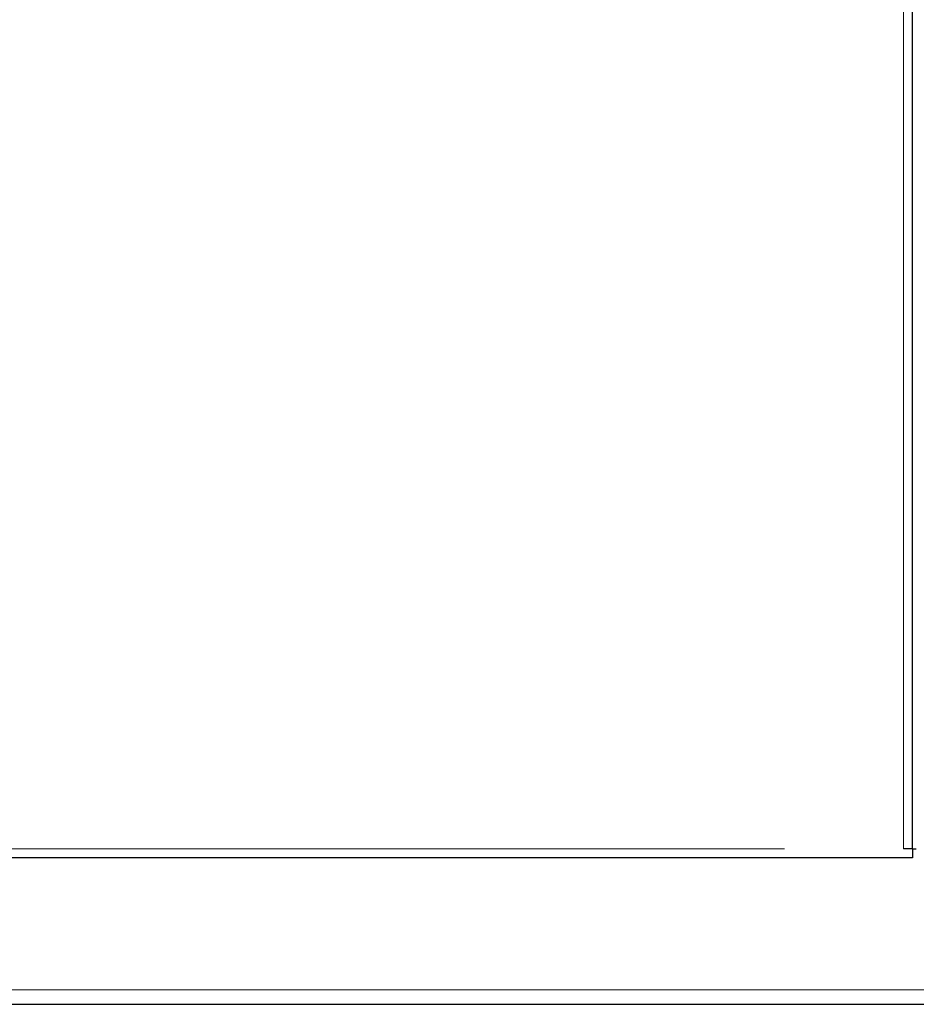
# Model space of a CAD drawing. Header units: millimetres. Extents: x 30 to 245, y 63 to 147.
# Tile 6 of 67: x 45.71 to 50.62, y 65.02 to 70.41. Entities that reach past the tile are written whole.
import ezdxf

# ---------------------------------------------------------------- set-up
doc = ezdxf.new("R2010")
doc.units = ezdxf.units.MM
doc.linetypes.add('PHANTOM', pattern=[12.7, 6.35, -1.27, 1.27, -1.27, 1.27, -1.27])

msp = doc.modelspace()

# ---------------------------------------------------------------- linework, layer by layer
at = {"color": 8, "linetype": 'PHANTOM', "lineweight": 18}
for p, q in [((50.5451, 65.8735), (50.5451, 93.0735)), ((30.8451, 65.8735), (50.5451, 65.8735)), ((32.7551, 65.1035), (64.1651, 65.1035))]:
    msp.add_line(p, q, dxfattribs=at)
at = {"color": 7, "linetype": 'Continuous', "lineweight": 25}
for p, q in [((50.5951, 65.8735), (50.5951, 93.0664)), ((50.5951, 65.8735), (50.5451, 65.8735)), ((50.5951, 65.8735), (50.6151, 65.8735)), ((50.5951, 65.8735), (50.5951, 65.8235)), ((50.5951, 65.8235), (30.8521, 65.8235)), ((44.936, 65.0235), (59.2741, 65.0235))]:
    msp.add_line(p, q, dxfattribs=at)

doc.saveas('drawing.dxf')
